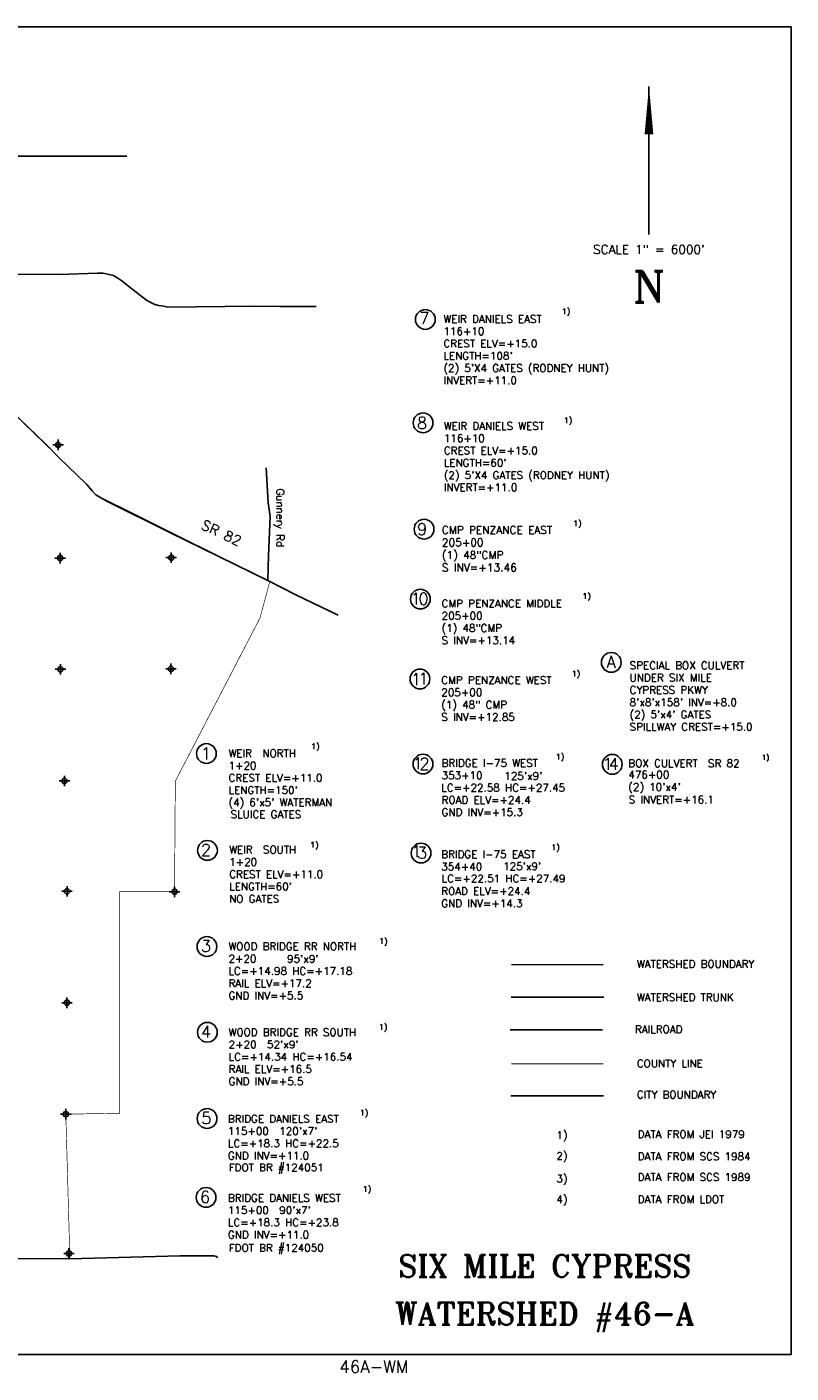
# Model space of a CAD drawing. Extents: x 195802 to 291802, y 776133 to 843814.
# Tile 4 of 4: x 255541 to 291802, y 779938 to 843814. Entities that reach past the tile are written whole.
import ezdxf
from ezdxf.enums import TextEntityAlignment as Align

# ---------------------------------------------------------------- set-up
doc = ezdxf.new("R2010")
doc.units = 0
doc.header["$LTSCALE"] = 800
doc.header["$PDMODE"] = 34
doc.header["$PDSIZE"] = 250
for name, pattern in [('DASHED', [0]), ('PHANTOM', [0]), ('STREAM', [0])]:
    doc.linetypes.add(name, pattern=pattern)
for name, color, linetype in [('BORDER', 1, 'CONTINUOUS'), ('CITY', 14, 'DASHED'), ('COUNTY', 15, 'PHANTOM'), ('MAJROADS', 9, 'CONTINUOUS'), ('RR', 13, 'CONTINUOUS'), ('SEC', 2, 'CONTINUOUS'), ('STRUCTTEXT', 7, 'CONTINUOUS'), ('TEXT', 7, 'CONTINUOUS'), ('TRUNKS', 5, 'STREAM'), ('WSHEDS', 3, 'CONTINUOUS')]:
    doc.layers.add(name, color=color, linetype=linetype)
doc.styles.get("Standard").update_dxf_attribs({"font": 'ROMANT'})

# ---------------------------------------------------------------- blocks, each defined once
blk = doc.blocks.new('LEGEND')
at = {"layer": 'CITY', "color": 0}
blk.add_lwpolyline([(-5369, -6262), (-980, -6262)], dxfattribs=at)
at = {"layer": 'COUNTY', "color": 0, "const_width": 50}
blk.add_lwpolyline([(-980, -4741), (-5350, -4743)], dxfattribs=at)
at = {"layer": 'RR', "color": 0}
blk.add_lwpolyline([(-5408, -3135), (-1028, -3135)], dxfattribs=at)
at = {"layer": 'TRUNKS', "color": 0}
blk.add_lwpolyline([(-5357, -1579), (-968, -1579)], dxfattribs=at)
at = {"layer": 'WSHEDS', "color": 0, "const_width": 60}
blk.add_lwpolyline([(-5350, -34), (-980, -34)], dxfattribs=at)
at = {"layer": 'TEXT', "color": 0}
for s, p in [('WATERSHED BOUNDARY', (607, -181)), ('WATERSHED TRUNK', (607, -1765)), ('RAILROAD', (516, -3283)), ('COUNTY LINE', (606, -4906)), ('CITY BOUNDARY', (606, -6382)), ('1)', (-3211, -8303)), ('DATA FROM JEI 1979', (649, -8262)), ('2)', (-3211, -9286)), ('DATA FROM SCS 1984', (649, -9315)), ('3)', (-3211, -10369)), ('DATA FROM SCS 1989', (649, -10298)), ('4)', (-3211, -11352)), ('DATA FROM LDOT', (649, -11352))]:
    blk.add_text(s, height=360, dxfattribs=at).set_placement(p)

msp = doc.modelspace()

# ---------------------------------------------------------------- linework, layer by layer
at = {"layer": 'BORDER', "color": 0}
msp.add_lwpolyline([(195802, 780814), (291802, 780814), (291802, 843814), (195802, 843814)], close=True, dxfattribs=at)
at = {"layer": 'MAJROADS', "color": 0}
for points in [[(260277, 837679), (256928, 837681), (254959, 837688), (254421, 837524), (253733, 837345), (253397, 837197), (253051, 836881), (252714, 835576), (252228, 834499), (252018, 834400), (251783, 834352), (251289, 834406), (249898, 834357), (248632, 834308), (247057, 834253), (246479, 834299), (245084, 834470)], [(269261, 830547), (267544, 830541), (266295, 830559), (262223, 830522), (262039, 830557), (261779, 830601), (261604, 830644), (261320, 830780), (261211, 830848), (260378, 831499), (260037, 831770), (259853, 831888), (259645, 832016), (259436, 832059), (259160, 832128), (258892, 832130), (257073, 832060), (251811, 832082), (248107, 832043)], [(270312, 815899), (268297, 816869), (266978, 817549), (262361, 819804), (259297, 821327), (258814, 821615), (258631, 821801), (258373, 822113), (257075, 823363), (256418, 824029), (251851, 828412), (251053, 829247), (248773, 831376)], [(266978, 817549), (267008, 818736), (267080, 820578), (266993, 821233), (266886, 822888)], [(223310, 785338), (223747, 785469), (224200, 785533), (224938, 785536), (225885, 785562), (231172, 785514), (234004, 785518), (236308, 785525), (240094, 785431), (241704, 785493), (247007, 785386), (252211, 785381), (257556, 785366), (262811, 785502), (264412, 785507), (264537, 785472), (264579, 785413), (264584, 785402)]]:
    msp.add_lwpolyline(points, dxfattribs=at)
at = {"layer": 'SEC', "color": 0}
for p in [(257022, 823981), (257119, 818610), (262389, 818631), (257132, 813331), (262377, 813353), (257321, 808035), (257444, 802798), (262546, 802778), (257440, 797511), (257387, 792224), (257535, 785613)]:
    msp.add_point(p, dxfattribs=at)
at = {"layer": 'STRUCTTEXT', "color": 0}
for centre in [(274447, 829933), (274339, 825027), (274388, 819982), (274214, 816663), (283271, 813659), (274190, 812873), (264058, 809335), (274336, 808836), (283316, 808823), (264108, 804738), (274246, 804615), (264083, 800178), (264107, 796110), (264090, 792017), (264042, 788274)]:
    msp.add_circle(centre, 469, dxfattribs=at)
at = {"layer": 'TEXT', "color": 0}
msp.add_line((285059, 840992), (285059, 833968), dxfattribs=at)
msp.add_lwpolyline([(285059, 840992, 0, 416, 0), (285059, 838717, 416, 416, 0)], format="xyseb", dxfattribs=at)
at = {"layer": 'WSHEDS', "color": 0, "const_width": 30}
msp.add_lwpolyline([(243296, 835078), (243766, 834950, -0.02324), (243775, 834947), (244523, 834667, 0.005025), (244525, 834667), (245075, 834473, -0.044147), (245091, 834466), (245823, 834052, -0.032241), (245833, 834045), (246457, 833577, -0.026482), (246465, 833571), (248107, 832043, -0.00484), (248108, 832042), (258370, 822115, -0.019398), (258376, 822110), (258801, 821630, 0.096374), (258831, 821606), (266977, 817550, -0.003522), (266979, 817549), (267069, 817502, 0.005293)], format="xyb", dxfattribs=at)
msp.add_lwpolyline([(267069, 817502), (266601, 815769), (262583, 808023), (262546, 802778), (259946, 802778), (259946, 792267), (257387, 792224), (257580, 785343), (245789, 785383), (240091, 785462), (229883, 785541), (223948, 785462), (223355, 785383), (222603, 785976), (221051, 787666)], dxfattribs=at)

# ---------------------------------------------------------------- block references
at = {"layer": 'TEXT', "color": 0}
msp.add_blockref('LEGEND', (283878, 799354), dxfattribs=at)

# ---------------------------------------------------------------- texts
at = {"layer": 'MAJROADS', "color": 0}
for s, height, rotation, p in [('Gunnery Rd', 360, 270, (267383, 821911)), ('SR 82', 480, 335, (263767, 820007))]:
    msp.add_text(s, height=height, rotation=rotation, dxfattribs=at).set_placement(p)
at = {"layer": 'STRUCTTEXT', "color": 0}
for s, height, p in [('1)', 270, (280921, 830190)), ('7', 562, (274156, 829716)), ('WEIR DANIELS EAST', 360, (275306, 829776)), ('116+10', 360, (275306, 829194)), ('CREST ELV=+15.0', 360, (275306, 828611)), ("(2) 5'X4 GATES (RODNEY HUNT)", 360, (275306, 827445)), ("LENGTH=108'", 360, (275306, 828028)), ('INVERT=+11.0', 360, (275306, 826862)), ('8', 562, (274053, 824740)), ('1)', 270, (281018, 825013)), ('WEIR DANIELS WEST', 360, (275324, 824698)), ('116+10', 360, (275324, 824115)), ('CREST ELV=+15.0', 360, (275324, 823532)), ("(2) 5'X4 GATES (RODNEY HUNT)", 360, (275324, 822366)), ("LENGTH=60'", 360, (275324, 822949)), ('INVERT=+11.0', 360, (275324, 821783)), ('9', 562, (274053, 819697)), ('1)', 275.4, (281459, 820123)), ('205+00', 367.2, (275229, 819167)), ('CMP PENZANCE EAST', 367.2, (275229, 819762)), ('(1) 48"CMP', 367.2, (275229, 818573)), ('S INV=+13.46', 367.2, (275229, 817978)), ('0', 562, (274120, 816397)), ('1)', 270, (281900, 816669)), ('1', 562, (273750, 816404)), ('CMP PENZANCE MIDDLE', 360, (275221, 816275)), ('205+00', 360, (275221, 815692)), ('(1) 48"CMP', 360, (275221, 815109)), ('S INV=+13.14', 360, (275221, 814526)), ('A', 562, (283050, 813407)), ('1', 562, (273766, 812583)), ('1', 562, (274116, 812608)), ('1)', 270, (281393, 812992)), ('SPECIAL BOX CULVERT', 360, (284142, 813338)), ('CMP PENZANCE WEST', 360, (275206, 812638)), ('CYPRESS PKWY', 360, (284142, 812172)), ('UNDER SIX MILE ', 360, (284142, 812755)), ('205+00', 360, (275206, 812055)), ('(1) 48" CMP', 360, (275206, 811472)), ("8'x8'x158' INV=+8.0", 360, (284142, 811589)), ('S INV=+12.85', 360, (275206, 810889)), ("(2) 5'x4' GATES", 360, (284142, 811006)), ('SPILLWAY CREST=+15.0', 360, (284142, 810423)), ('1', 562, (263798, 809054)), ('WEIR  NORTH', 360, (265109, 809167)), ('1)', 270, (269030, 809541)), ('1)', 270, (280638, 809057)), ('1)', 240, (290413, 809035)), ('1+20', 360, (265109, 808584)), ('1', 562, (273848, 808588)), ('2', 562, (274165, 808570)), ('BRIDGE I-75 WEST', 360, (275220, 808702)), ('1', 562, (282850, 808559)), ('4', 562, (283145, 808560)), ('BOX CULVERT  SR 82', 360, (284081, 808693)), ('CREST ELV=+11.0', 360, (265109, 808001)), ('353+10', 360, (275220, 808119)), ("125'x9'", 360, (278195, 808091)), ('476+00', 360, (284081, 808156)), ("LENGTH=150'", 360, (265109, 807418)), ('LC=+22.58 HC=+27.45', 360, (275203, 807535)), ("(2) 10'x4'", 360, (284081, 807569)), ("(4) 6'x5' WATERMAN", 360, (265109, 806836)), ('ROAD ELV=+24.4', 360, (275220, 806953)), ('S INVERT=+16.1', 360, (284097, 806966)), ('GND INV=+15.3', 360, (275220, 806371)), ('2', 562, (263798, 804476)), ('WEIR  SOUTH', 360, (265139, 804593)), ('1)', 270, (268981, 804869)), ('1', 562, (273783, 804412)), ('3', 562, (274050, 804351)), ('1)', 270, (280424, 804749)), ('1+20', 360, (265139, 804010)), ('BRIDGE I-75 EAST', 360, (275203, 804375)), ('CREST ELV=+11.0', 360, (265139, 803427)), ('354+40', 360, (275203, 803792)), ('LC=+22.51 HC=+27.49', 360, (275220, 803227)), ("125'x9'", 360, (278139, 803804)), ("LENGTH=60'", 360, (265139, 802845)), ('ROAD ELV=+24.4', 360, (275203, 802627)), ('NO GATES', 360, (265139, 802262)), ('GND INV=+14.3', 360, (275203, 802044)), ('3', 562, (263798, 799924)), ('WOOD BRIDGE RR NORTH', 360, (265106, 800003)), ('1)', 270, (272258, 800298)), ('2+20', 360, (265106, 799420)), ("95'x9'", 360, (267884, 799412)), ('LC=+14.98 HC=+17.18', 360, (265106, 798837)), ('RAIL ELV=+17.2', 360, (265106, 798254)), ('GND INV=+5.5', 360, (265106, 797671)), ('1)', 270, (272246, 796226)), ('4', 562, (263798, 795855)), ('WOOD BRIDGE RR SOUTH', 360, (265114, 795931)), ("2+20  52'x9'", 360, (265114, 795348)), ('LC=+14.34 HC=+16.54', 360, (265114, 794765)), ('RAIL ELV=+16.5', 360, (265114, 794182)), ('GND INV=+5.5', 360, (265114, 793600)), ('5', 562, (263815, 791758)), ('BRIDGE DANIELS EAST', 360, (265078, 791821)), ('1)', 270, (271343, 792156)), ("115+00  120'x7'", 360, (265078, 791239)), ('LC=+18.3 HC=+22.5', 360, (265078, 790656)), ('GND INV=+11.0', 360, (265078, 790073)), ('FDOT BR #124051', 360, (265122, 789514)), ('6', 562, (263751, 788011)), ('BRIDGE DANIELS WEST', 360, (265078, 788070)), ('1)', 270, (271481, 788543)), ("115+00  90'x7'", 360, (265078, 787487)), ('LC=+18.3 HC=+23.8', 360, (265078, 786905)), ('GND INV=+11.0', 360, (265078, 786322)), ('FDOT BR #124050', 360, (265122, 785700))]:
    msp.add_text(s, height=height, dxfattribs=at).set_placement(p)
at = {"layer": 'TEXT', "color": 0}
for s, height, p in [('SCALE 1" = 6000\'', 419.58, (285058, 833046)), ('N', 1498, (285067, 830733)), ('SIX MILE CYPRESS', 1050, (280113, 784495)), ('WATERSHED #46-A', 1050, (280113, 782234)), ('46A-WM', 580, (272002, 779948))]:
    msp.add_text(s, height=height, dxfattribs=at).set_placement(p, align=Align.CENTER)
msp.add_text('SLUICE GATES', height=360, dxfattribs=at).set_placement((265209, 806271))

doc.saveas('drawing.dxf')
